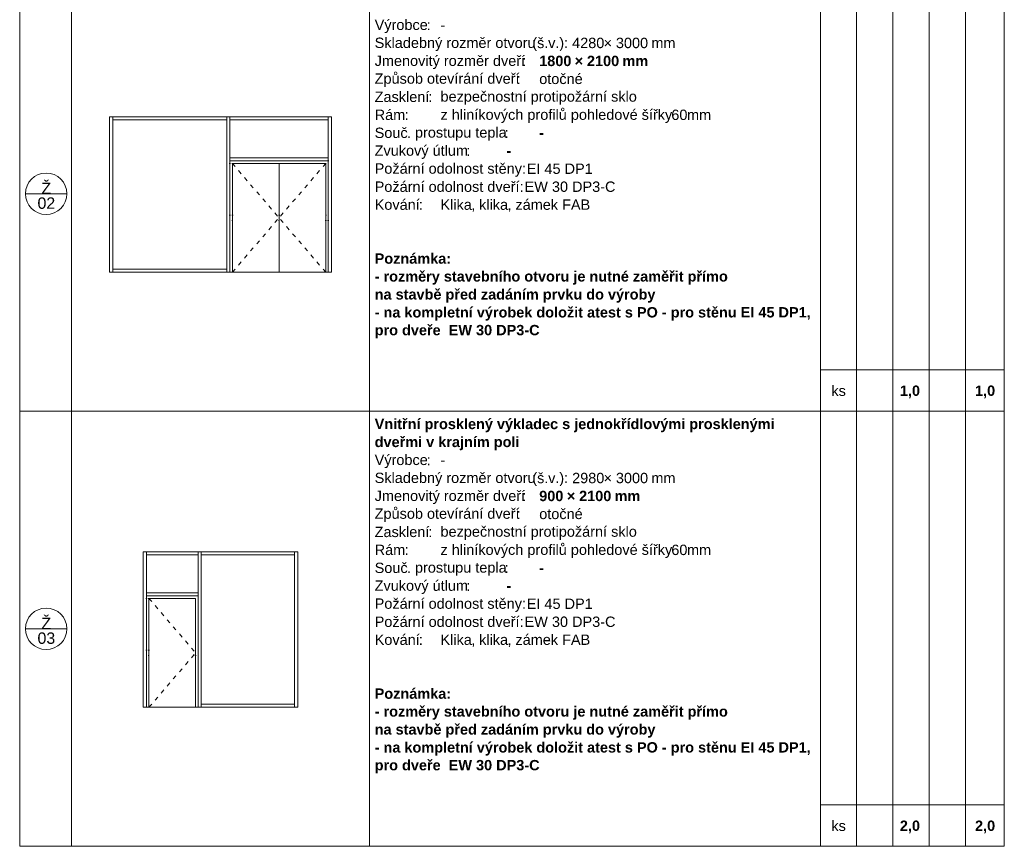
# Model space of a CAD drawing. Header units: millimetres. Extents: x 15381 to 191117, y -190522 to 367005.
# Tile 44 of 71: x 67117 to 86117, y 231728 to 247689. Entities that reach past the tile are written whole.
import ezdxf

# ---------------------------------------------------------------- set-up
doc = ezdxf.new("R2010")
doc.units = ezdxf.units.MM
doc.header["$MEASUREMENT"] = 0
doc.linetypes.add('Astupňová_čárkovaná', pattern=[180, 80, -100])
doc.linetypes.add('Wipeout_Contour', pattern=[1000, 0, -1000])
doc.styles.add('GENEROVANÝ_STYL_1', font='txt')
doc.styles.add('GENEROVANÝ_STYL_2', font='txt')

msp = doc.modelspace()

# ---------------------------------------------------------------- linework, layer by layer
at = {"color": 7, "linetype": 'Continuous', "lineweight": 20}
for p, q in [((67117.4, 259428.2), (67117.4, 231728.2)), ((86117.4, 231728.2), (86117.4, 259428.2)), ((68117.4, 248528.2), (68117.4, 240128.2)), ((73867.4, 248528.2), (73867.4, 240128.2)), ((82567.4, 248528.2), (82567.4, 240128.2)), ((83267.4, 248528.2), (83267.4, 240128.2)), ((83967.4, 248528.2), (83967.4, 240128.2)), ((84667.4, 248528.2), (84667.4, 240128.2)), ((85367.4, 248528.2), (85367.4, 240128.2)), ((68028, 244328.2), (67228, 244328.2)), ((86117.4, 240928.2), (82567.4, 240928.2)), ((86117.4, 240128.2), (67117.4, 240128.2)), ((68117.4, 240128.2), (68117.4, 231728.2)), ((73867.4, 240128.2), (73867.4, 231728.2)), ((82567.4, 240128.2), (82567.4, 231728.2)), ((83267.4, 240128.2), (83267.4, 231728.2)), ((83967.4, 240128.2), (83967.4, 231728.2)), ((84667.4, 240128.2), (84667.4, 231728.2)), ((85367.4, 240128.2), (85367.4, 231728.2)), ((68028, 235928.2), (67228, 235928.2)), ((86117.4, 232528.2), (82567.4, 232528.2)), ((67117.4, 231728.2), (86117.4, 231728.2))]:
    msp.add_line(p, q, dxfattribs=at)
at = {"color": 7, "linetype": 'Continuous', "lineweight": 13}
msp.add_line((71462.5, 234413.2), (71412.5, 234413.2), dxfattribs=at)
at = {"color": 7, "linetype": 'Continuous', "lineweight": 20, "flags": 128}
for points in [[(68852.4, 242813.2), (68912.6, 242813.2), (68912.6, 245813.2), (68852.4, 245813.2)], [(71112.4, 245753.2), (68912.6, 245753.2), (68912.6, 245813.2), (71112.4, 245813.2)], [(73072.4, 245753.2), (71172.4, 245753.2), (71172.4, 245813.2), (73072.4, 245813.2)], [(69562.3, 237353.2), (70562.3, 237353.2), (70562.3, 237413.2), (69562.3, 237413.2)], [(70622.5, 237353.2), (72422.3, 237353.2), (72422.3, 237413.2), (70622.5, 237413.2)], [(72482.5, 234413.2), (72422.3, 234413.2), (72422.3, 237413.2), (72482.5, 237413.2)], [(70622.5, 234413.2), (72422.3, 234413.2), (72422.3, 234473.2), (70622.5, 234473.2)]]:
    msp.add_lwpolyline(points, close=True, dxfattribs=at)
at = {"color": 7, "linetype": 'Continuous', "lineweight": 20}
for centre in [(67628, 244328.2), (67628, 235928.2)]:
    msp.add_circle(centre, 400, dxfattribs=at)

# ---------------------------------------------------------------- texts
at = {"color": 7, "linetype": 'Continuous', "lineweight": 20, "attachment_point": 7}
for s, insert, char_height, style in [('\\A1;{\\pql;\\fArial|b0|i0|c238|p38;Výrobce}', (73967.4, 247429.6), 200, 'GENEROVANÝ_STYL_1'), ('\\A1;{\\pql;\\fArial|b0|i0|c238|p38;:}', (74971.3, 247487.2), 200, 'GENEROVANÝ_STYL_1'), ('\\A1;{\\pql;\\fArial|b0|i0|c238|p38;-}', (75237.4, 247487.2), 200, 'GENEROVANÝ_STYL_1'), ('\\A1;{\\pql;\\fArial|b0|i0|c238|p38;^I}', (75048.1, 247487.2), 200, 'GENEROVANÝ_STYL_1'), ('\\A1;{\\pql;\\fArial|b0|i0|c238|p38;^I}', (75328.8, 247487.2), 200, 'GENEROVANÝ_STYL_1'), ('\\A1;{\\pql;\\fArial|b0|i0|c238|p38;^I}', (75872.4, 247487.2), 200, 'GENEROVANÝ_STYL_1'), ('\\A1;{\\pql;\\fArial|b0|i0|c238|p38;Skladebný rozměr otvoru}', (73967.4, 247082.7), 200, 'GENEROVANÝ_STYL_1'), ('\\A1;{\\pql;\\fArial|b0|i0|c238|p38;(}', (77010.1, 247082.6), 200, 'GENEROVANÝ_STYL_1'), ('\\A1;{\\pql;\\fArial|b0|i0|c238|p38;š}', (77101.6, 247137.2), 200, 'GENEROVANÝ_STYL_1'), ('\\A1;{\\pql;\\fArial|b0|i0|c238|p38;v}', (77315.5, 247140.3), 200, 'GENEROVANÝ_STYL_1'), ('\\A1;{\\pql;\\fArial|b0|i0|c238|p38;.):}', (77452.7, 247082.6), 200, 'GENEROVANÝ_STYL_1'), ('\\A1;{\\pql;\\fArial|b0|i0|c238|p38;4280}', (77777.4, 247137), 200, 'GENEROVANÝ_STYL_1'), ('\\A1;{\\pql;\\fArial|b0|i0|c238|p38;× }', (78384.5, 247140.3), 200, 'GENEROVANÝ_STYL_1'), ('\\A1;{\\pql;\\fArial|b0|i0|c238|p38;3000}', (78622.2, 247136.9), 200, 'GENEROVANÝ_STYL_1'), ('\\A1;{\\pql;\\fArial|b0|i0|c238|p38; mm}', (79229.3, 247140.3), 200, 'GENEROVANÝ_STYL_1'), ('\\A1;{\\pql;\\fArial|b0|i0|c238|p38;.}', (77238.7, 247140.3), 200, 'GENEROVANÝ_STYL_1'), ('\\A1;{\\pql;\\fArial|b1|i0|c238|p38; }', (77697.7, 247071.7), 200, 'GENEROVANÝ_STYL_2'), ('\\A1;{\\pql;\\fArial|b1|i0|c238|p38;^I}', (77774.5, 247140.3), 200, 'GENEROVANÝ_STYL_2'), ('\\A1;{\\pql;\\fArial|b0|i0|c238|p38;Jmenovitý rozměr dveří}', (73967.4, 246735.8), 200, 'GENEROVANÝ_STYL_1'), ('\\A1;{\\pql;\\fArial|b0|i0|c238|p38;:}', (76814.5, 246793.4), 200, 'GENEROVANÝ_STYL_1'), ('\\A1;{\\pql;\\fArial|b1|i0|c238|p38;1800}', (77142.4, 246790), 200, 'GENEROVANÝ_STYL_2'), ('\\A1;{\\pql;\\fArial|b1|i0|c238|p38; × }', (77749.5, 246793.4), 200, 'GENEROVANÝ_STYL_2'), ('\\A1;{\\pql;\\fArial|b1|i0|c238|p38;2100}', (78064, 246790.1), 200, 'GENEROVANÝ_STYL_2'), ('\\A1;{\\pql;\\fArial|b1|i0|c238|p38; mm}', (78671.1, 246793.4), 200, 'GENEROVANÝ_STYL_2'), ('\\A1;{\\pql;\\fArial|b0|i0|c238|p38;Způsob otevírání dveří}', (73967.4, 246392), 200, 'GENEROVANÝ_STYL_1'), ('\\A1;{\\pql;\\fArial|b0|i0|c238|p38;^I}', (76891.3, 246793.4), 200, 'GENEROVANÝ_STYL_1'), ('\\A1;{\\pql;\\fArial|b0|i0|c238|p38;otočné}', (77142.4, 246443.3), 200, 'GENEROVANÝ_STYL_1'), ('\\A1;{\\pql;\\fArial|b0|i0|c238|p38;:}', (76708.4, 246446.5), 200, 'GENEROVANÝ_STYL_1'), ('\\A1;{\\pql;\\fArial|b0|i0|c238|p38;^I}', (76785.2, 246446.5), 200, 'GENEROVANÝ_STYL_1'), ('\\A1;{\\pql;\\fArial|b0|i0|c238|p38;Zasklení}', (73967.4, 246096.4), 200, 'GENEROVANÝ_STYL_1'), ('\\A1;{\\pql;\\fArial|b0|i0|c238|p38;:}', (75002.4, 246099.6), 200, 'GENEROVANÝ_STYL_1'), ('\\A1;{\\pql;\\fArial|b0|i0|c238|p38;bezpečnostní protipožární sklo}', (75237.4, 246045.1), 200, 'GENEROVANÝ_STYL_1'), ('\\A1;{\\pql;\\fArial|b1|i0|c238|p38;^I}', (75156, 246099.6), 200, 'GENEROVANÝ_STYL_2'), ('\\A1;{\\pql;\\fArial|b0|i0|c238|p38;^I}', (78949.4, 246099.6), 200, 'GENEROVANÝ_STYL_1'), ('\\A1;{\\pql;\\fArial|b0|i0|c238|p38;Rám}', (73967.4, 245749.5), 200, 'GENEROVANÝ_STYL_1'), ('\\A1;{\\pql;\\fArial|b0|i0|c238|p38;: }', (74545.2, 245752.6), 200, 'GENEROVANÝ_STYL_1'), ('\\A1;{\\pql;\\fArial|b1|i0|c238|p38; }', (75079.2, 246031), 200, 'GENEROVANÝ_STYL_2'), ('\\A1;{\\pql;\\fArial|b0|i0|c238|p38;z hliníkových profilů pohledové šířky }', (75237.4, 245695), 200, 'GENEROVANÝ_STYL_1'), ('\\A1;{\\pql;\\fArial|b0|i0|c238|p38;60}', (79691.8, 245749.3), 200, 'GENEROVANÝ_STYL_1'), ('\\A1;{\\pql;\\fArial|b0|i0|c238|p38;mm}', (79995.3, 245752.6), 200, 'GENEROVANÝ_STYL_1'), ('\\A1;{\\pql;\\fArial|b0|i0|c238|p38;^I}', (74698.8, 245752.6), 200, 'GENEROVANÝ_STYL_1'), ('\\A1;{\\pql;\\fArial|b0|i0|c238|p38;Souč}', (73967.4, 245402.4), 200, 'GENEROVANÝ_STYL_1'), ('\\A1;{\\pql;\\fArial|b0|i0|c238|p38;prostupu tepla}', (74744.5, 245351.3), 200, 'GENEROVANÝ_STYL_1'), ('\\A1;{\\pql;\\fArial|b0|i0|c238|p38;:}', (76478, 245405.7), 200, 'GENEROVANÝ_STYL_1'), ('\\A1;{\\pql;\\fArial|b1|i0|c238|p38;-}', (77142.4, 245405.7), 200, 'GENEROVANÝ_STYL_2'), ('\\A1;{\\pql;\\fArial|b0|i0|c238|p38;. }', (74590.9, 245405.7), 200, 'GENEROVANÝ_STYL_1'), ('\\A1;{\\pql;\\fArial|b1|i0|c238|p38; }', (76554.8, 245337.1), 200, 'GENEROVANÝ_STYL_2'), ('\\A1;{\\pql;\\fArial|b1|i0|c238|p38;^I}', (76631.6, 245405.7), 200, 'GENEROVANÝ_STYL_2'), ('\\A1;{\\pql;\\fArial|b0|i0|c238|p38;Zvukový útlum}', (73967.4, 245001.2), 200, 'GENEROVANÝ_STYL_1'), ('\\A1;{\\pql;\\fArial|b0|i0|c238|p38;:}', (75733.8, 245058.8), 200, 'GENEROVANÝ_STYL_1'), ('\\A1;{\\pql;\\fArial|b1|i0|c238|p38;-}', (76507.4, 245058.8), 200, 'GENEROVANÝ_STYL_2'), ('\\A1;{\\pql;\\fArial|b1|i0|c238|p38; }', (75810.6, 244990.2), 200, 'GENEROVANÝ_STYL_2'), ('\\A1;{\\pql;\\fArial|b1|i0|c238|p38;^I}', (75887.4, 245058.8), 200, 'GENEROVANÝ_STYL_2'), ('\\A1;{\\pql;\\fArial|b0|i0|c238|p38;Požární odolnost stěny:}', (73967.4, 244654.3), 200, 'GENEROVANÝ_STYL_1'), ('\\A1;{\\pql;\\fArial|b0|i0|c238|p38;EI 45 DP1}', (76902.3, 244708.6), 200, 'GENEROVANÝ_STYL_1'), ('\\A1;{\\pql;\\fArial|b0|i0|c238|p38;Ž}', (67535.4, 244321.8), 220, 'GENEROVANÝ_STYL_1'), ('\\A1;{\\pql;\\fArial|b0|i0|c238|p38;Požární odolnost dveří:}', (73967.4, 244361.8), 200, 'GENEROVANÝ_STYL_1'), ('\\A1;{\\pql;\\fArial|b1|i0|c238|p38; }', (76825.5, 244643.3), 200, 'GENEROVANÝ_STYL_2'), ('\\A1;{\\pql;\\fArial|b0|i0|c238|p38;EW 30 DP3-C}', (76860.2, 244361.5), 200, 'GENEROVANÝ_STYL_1'), ('\\A1;{\\pql;\\fArial|b0|i0|c238|p38;02}', (67461, 244034.5), 220, 'GENEROVANÝ_STYL_1'), ('\\A1;{\\pql;\\fArial|b0|i0|c238|p38;Kování}', (73967.4, 244014.9), 200, 'GENEROVANÝ_STYL_1'), ('\\A1;{\\pql;\\fArial|b0|i0|c238|p38;:}', (74819.5, 244018), 200, 'GENEROVANÝ_STYL_1'), ('\\A1;{\\pql;\\fArial|b0|i0|c238|p38;Klika}', (75237.4, 244014.9), 200, 'GENEROVANÝ_STYL_1'), ('\\A1;{\\pql;\\fArial|b0|i0|c238|p38;klika}', (75983.5, 244014.9), 200, 'GENEROVANÝ_STYL_1'), ('\\A1;{\\pql;\\fArial|b0|i0|c238|p38;zámek FAB}', (76683.8, 244014.9), 200, 'GENEROVANÝ_STYL_1'), ('\\A1;{\\pql;\\fArial|b1|i0|c238|p38; }', (76783.4, 244296.4), 200, 'GENEROVANÝ_STYL_2'), ('\\A1;{\\pql;\\fArial|b1|i0|c238|p38;^I}', (74973.1, 244018), 200, 'GENEROVANÝ_STYL_2'), ('\\A1;{\\pql;\\fArial|b0|i0|c238|p38;, }', (75829.9, 243979.2), 200, 'GENEROVANÝ_STYL_1'), ('\\A1;{\\pql;\\fArial|b0|i0|c238|p38;, }', (76530.2, 243979.2), 200, 'GENEROVANÝ_STYL_1'), ('\\A1;{\\pql;\\fArial|b1|i0|c238|p38; }', (74896.3, 243949.4), 200, 'GENEROVANÝ_STYL_2'), ('\\A1;{\\pql;\\fArial|b1|i0|c238|p38;Poznámka:}', (73967.4, 242974.1), 200, 'GENEROVANÝ_STYL_2'), ('\\A1;{\\pql;\\fArial|b1|i0|c238|p38;- rozměry stavebního otvoru je nutné zaměřit přímo}', (73967.4, 242572.6), 200, 'GENEROVANÝ_STYL_2'), ('\\A1;{\\pql;\\fArial|b1|i0|c238|p38;na stavbě před zadáním prvku do výroby}', (73967.4, 242225.7), 200, 'GENEROVANÝ_STYL_2'), ('\\A1;{\\pql;\\fArial|b1|i0|c238|p38;- na kompletní výrobek doložit atest s PO - pro stěnu EI 45 DP1,}', (73967.4, 241878.8), 200, 'GENEROVANÝ_STYL_2'), ('\\A1;{\\pql;\\fArial|b1|i0|c238|p38;pro dveře  EW 30 DP3-C}', (73967.4, 241535.4), 200, 'GENEROVANÝ_STYL_2'), ('\\A1;{\\pql;\\fArial|b0|i0|c238|p38;ks}', (82780.3, 240420.8), 200, 'GENEROVANÝ_STYL_1'), ('\\A1;{\\pql;\\fArial|b1|i0|c238|p38;1,0}', (84102.2, 240380.6), 200, 'GENEROVANÝ_STYL_2'), ('\\A1;{\\pql;\\fArial|b1|i0|c238|p38;1,0}', (85552.2, 240380.6), 200, 'GENEROVANÝ_STYL_2'), ('\\A1;{\\pql;\\fArial|b1|i0|c238|p38;Vnitřní prosklený výkladec s jednokřídlovými prosklenými}', (73967.4, 239723.3), 200, 'GENEROVANÝ_STYL_2'), ('\\A1;{\\pql;\\fArial|b1|i0|c238|p38;dveřmi v krajním poli}', (73967.4, 239376.4), 200, 'GENEROVANÝ_STYL_2'), ('\\A1;{\\pql;\\fArial|b0|i0|c238|p38;Výrobce}', (73967.4, 239029.6), 200, 'GENEROVANÝ_STYL_1'), ('\\A1;{\\pql;\\fArial|b0|i0|c238|p38;:}', (74971.3, 239087.2), 200, 'GENEROVANÝ_STYL_1'), ('\\A1;{\\pql;\\fArial|b0|i0|c238|p38;^I}', (75048.1, 239087.2), 200, 'GENEROVANÝ_STYL_1'), ('\\A1;{\\pql;\\fArial|b0|i0|c238|p38;-}', (75237.4, 239087.2), 200, 'GENEROVANÝ_STYL_1'), ('\\A1;{\\pql;\\fArial|b0|i0|c238|p38;^I}', (75328.8, 239087.2), 200, 'GENEROVANÝ_STYL_1'), ('\\A1;{\\pql;\\fArial|b0|i0|c238|p38;^I}', (75872.4, 239087.2), 200, 'GENEROVANÝ_STYL_1'), ('\\A1;{\\pql;\\fArial|b0|i0|c238|p38;Skladebný rozměr otvoru}', (73967.4, 238682.7), 200, 'GENEROVANÝ_STYL_1'), ('\\A1;{\\pql;\\fArial|b0|i0|c238|p38;(}', (77010.1, 238682.6), 200, 'GENEROVANÝ_STYL_1'), ('\\A1;{\\pql;\\fArial|b0|i0|c238|p38;š}', (77101.6, 238737.2), 200, 'GENEROVANÝ_STYL_1'), ('\\A1;{\\pql;\\fArial|b0|i0|c238|p38;v}', (77315.5, 238740.3), 200, 'GENEROVANÝ_STYL_1'), ('\\A1;{\\pql;\\fArial|b0|i0|c238|p38;.):}', (77452.7, 238682.6), 200, 'GENEROVANÝ_STYL_1'), ('\\A1;{\\pql;\\fArial|b0|i0|c238|p38;2980}', (77777.4, 238737), 200, 'GENEROVANÝ_STYL_1'), ('\\A1;{\\pql;\\fArial|b0|i0|c238|p38;× }', (78384.5, 238740.3), 200, 'GENEROVANÝ_STYL_1'), ('\\A1;{\\pql;\\fArial|b0|i0|c238|p38;3000}', (78622.2, 238736.9), 200, 'GENEROVANÝ_STYL_1'), ('\\A1;{\\pql;\\fArial|b0|i0|c238|p38; mm}', (79229.3, 238740.3), 200, 'GENEROVANÝ_STYL_1'), ('\\A1;{\\pql;\\fArial|b0|i0|c238|p38;.}', (77238.7, 238740.3), 200, 'GENEROVANÝ_STYL_1'), ('\\A1;{\\pql;\\fArial|b1|i0|c238|p38; }', (77697.7, 238671.7), 200, 'GENEROVANÝ_STYL_2'), ('\\A1;{\\pql;\\fArial|b1|i0|c238|p38;^I}', (77774.5, 238740.3), 200, 'GENEROVANÝ_STYL_2'), ('\\A1;{\\pql;\\fArial|b0|i0|c238|p38;Jmenovitý rozměr dveří}', (73967.4, 238335.8), 200, 'GENEROVANÝ_STYL_1'), ('\\A1;{\\pql;\\fArial|b0|i0|c238|p38;:}', (76814.5, 238393.4), 200, 'GENEROVANÝ_STYL_1'), ('\\A1;{\\pql;\\fArial|b1|i0|c238|p38;900}', (77142.4, 238390), 200, 'GENEROVANÝ_STYL_2'), ('\\A1;{\\pql;\\fArial|b1|i0|c238|p38; × }', (77597.7, 238393.4), 200, 'GENEROVANÝ_STYL_2'), ('\\A1;{\\pql;\\fArial|b1|i0|c238|p38;2100}', (77912.2, 238390.1), 200, 'GENEROVANÝ_STYL_2'), ('\\A1;{\\pql;\\fArial|b1|i0|c238|p38; mm}', (78519.3, 238393.4), 200, 'GENEROVANÝ_STYL_2'), ('\\A1;{\\pql;\\fArial|b0|i0|c238|p38;^I}', (76891.3, 238393.4), 200, 'GENEROVANÝ_STYL_1'), ('\\A1;{\\pql;\\fArial|b0|i0|c238|p38;otočné}', (77142.4, 238043.3), 200, 'GENEROVANÝ_STYL_1'), ('\\A1;{\\pql;\\fArial|b0|i0|c238|p38;Způsob otevírání dveří}', (73967.4, 237992), 200, 'GENEROVANÝ_STYL_1'), ('\\A1;{\\pql;\\fArial|b0|i0|c238|p38;:}', (76708.4, 238046.5), 200, 'GENEROVANÝ_STYL_1'), ('\\A1;{\\pql;\\fArial|b0|i0|c238|p38;Zasklení}', (73967.4, 237696.4), 200, 'GENEROVANÝ_STYL_1'), ('\\A1;{\\pql;\\fArial|b0|i0|c238|p38;bezpečnostní protipožární sklo}', (75237.4, 237645.1), 200, 'GENEROVANÝ_STYL_1'), ('\\A1;{\\pql;\\fArial|b0|i0|c238|p38;^I}', (76785.2, 238046.5), 200, 'GENEROVANÝ_STYL_1'), ('\\A1;{\\pql;\\fArial|b0|i0|c238|p38;:}', (75002.4, 237699.6), 200, 'GENEROVANÝ_STYL_1'), ('\\A1;{\\pql;\\fArial|b1|i0|c238|p38;^I}', (75156, 237699.6), 200, 'GENEROVANÝ_STYL_2'), ('\\A1;{\\pql;\\fArial|b0|i0|c238|p38;^I}', (78949.4, 237699.6), 200, 'GENEROVANÝ_STYL_1'), ('\\A1;{\\pql;\\fArial|b0|i0|c238|p38;Rám}', (73967.4, 237349.5), 200, 'GENEROVANÝ_STYL_1'), ('\\A1;{\\pql;\\fArial|b1|i0|c238|p38; }', (75079.2, 237631), 200, 'GENEROVANÝ_STYL_2'), ('\\A1;{\\pql;\\fArial|b0|i0|c238|p38;z hliníkových profilů pohledové šířky }', (75237.4, 237295), 200, 'GENEROVANÝ_STYL_1'), ('\\A1;{\\pql;\\fArial|b0|i0|c238|p38;60}', (79691.8, 237349.3), 200, 'GENEROVANÝ_STYL_1'), ('\\A1;{\\pql;\\fArial|b0|i0|c238|p38;mm}', (79995.3, 237352.6), 200, 'GENEROVANÝ_STYL_1'), ('\\A1;{\\pql;\\fArial|b0|i0|c238|p38;: }', (74545.2, 237352.6), 200, 'GENEROVANÝ_STYL_1'), ('\\A1;{\\pql;\\fArial|b0|i0|c238|p38;^I}', (74698.8, 237352.6), 200, 'GENEROVANÝ_STYL_1'), ('\\A1;{\\pql;\\fArial|b0|i0|c238|p38;Souč}', (73967.4, 237002.4), 200, 'GENEROVANÝ_STYL_1'), ('\\A1;{\\pql;\\fArial|b0|i0|c238|p38;prostupu tepla}', (74744.5, 236951.3), 200, 'GENEROVANÝ_STYL_1'), ('\\A1;{\\pql;\\fArial|b0|i0|c238|p38;:}', (76478, 237005.7), 200, 'GENEROVANÝ_STYL_1'), ('\\A1;{\\pql;\\fArial|b0|i0|c238|p38;. }', (74590.9, 237005.7), 200, 'GENEROVANÝ_STYL_1'), ('\\A1;{\\pql;\\fArial|b1|i0|c238|p38; }', (76554.8, 236937.1), 200, 'GENEROVANÝ_STYL_2'), ('\\A1;{\\pql;\\fArial|b1|i0|c238|p38;^I}', (76631.6, 237005.7), 200, 'GENEROVANÝ_STYL_2'), ('\\A1;{\\pql;\\fArial|b1|i0|c238|p38;-}', (77142.4, 237005.7), 200, 'GENEROVANÝ_STYL_2'), ('\\A1;{\\pql;\\fArial|b0|i0|c238|p38;Zvukový útlum}', (73967.4, 236601.2), 200, 'GENEROVANÝ_STYL_1'), ('\\A1;{\\pql;\\fArial|b0|i0|c238|p38;:}', (75733.8, 236658.8), 200, 'GENEROVANÝ_STYL_1'), ('\\A1;{\\pql;\\fArial|b1|i0|c238|p38;-}', (76507.4, 236658.8), 200, 'GENEROVANÝ_STYL_2'), ('\\A1;{\\pql;\\fArial|b1|i0|c238|p38; }', (75810.6, 236590.2), 200, 'GENEROVANÝ_STYL_2'), ('\\A1;{\\pql;\\fArial|b1|i0|c238|p38;^I}', (75887.4, 236658.8), 200, 'GENEROVANÝ_STYL_2'), ('\\A1;{\\pql;\\fArial|b0|i0|c238|p38;Požární odolnost stěny:}', (73967.4, 236254.3), 200, 'GENEROVANÝ_STYL_1'), ('\\A1;{\\pql;\\fArial|b0|i0|c238|p38;EI 45 DP1}', (76902.3, 236308.6), 200, 'GENEROVANÝ_STYL_1'), ('\\A1;{\\pql;\\fArial|b0|i0|c238|p38;Ž}', (67535.4, 235921.8), 220, 'GENEROVANÝ_STYL_1'), ('\\A1;{\\pql;\\fArial|b0|i0|c238|p38;Požární odolnost dveří:}', (73967.4, 235961.8), 200, 'GENEROVANÝ_STYL_1'), ('\\A1;{\\pql;\\fArial|b1|i0|c238|p38; }', (76825.5, 236243.3), 200, 'GENEROVANÝ_STYL_2'), ('\\A1;{\\pql;\\fArial|b0|i0|c238|p38;EW 30 DP3-C}', (76860.2, 235961.5), 200, 'GENEROVANÝ_STYL_1'), ('\\A1;{\\pql;\\fArial|b0|i0|c238|p38;03}', (67461, 235634.3), 220, 'GENEROVANÝ_STYL_1'), ('\\A1;{\\pql;\\fArial|b0|i0|c238|p38;Kování}', (73967.4, 235614.9), 200, 'GENEROVANÝ_STYL_1'), ('\\A1;{\\pql;\\fArial|b0|i0|c238|p38;Klika}', (75237.4, 235614.9), 200, 'GENEROVANÝ_STYL_1'), ('\\A1;{\\pql;\\fArial|b0|i0|c238|p38;klika}', (75983.5, 235614.9), 200, 'GENEROVANÝ_STYL_1'), ('\\A1;{\\pql;\\fArial|b0|i0|c238|p38;zámek FAB}', (76683.8, 235614.9), 200, 'GENEROVANÝ_STYL_1'), ('\\A1;{\\pql;\\fArial|b1|i0|c238|p38; }', (76783.4, 235896.4), 200, 'GENEROVANÝ_STYL_2'), ('\\A1;{\\pql;\\fArial|b0|i0|c238|p38;:}', (74819.5, 235618), 200, 'GENEROVANÝ_STYL_1'), ('\\A1;{\\pql;\\fArial|b1|i0|c238|p38;^I}', (74973.1, 235618), 200, 'GENEROVANÝ_STYL_2'), ('\\A1;{\\pql;\\fArial|b0|i0|c238|p38;, }', (75829.9, 235579.2), 200, 'GENEROVANÝ_STYL_1'), ('\\A1;{\\pql;\\fArial|b0|i0|c238|p38;, }', (76530.2, 235579.2), 200, 'GENEROVANÝ_STYL_1'), ('\\A1;{\\pql;\\fArial|b1|i0|c238|p38; }', (74896.3, 235549.4), 200, 'GENEROVANÝ_STYL_2'), ('\\A1;{\\pql;\\fArial|b1|i0|c238|p38;Poznámka:}', (73967.4, 234574.1), 200, 'GENEROVANÝ_STYL_2'), ('\\A1;{\\pql;\\fArial|b1|i0|c238|p38;- rozměry stavebního otvoru je nutné zaměřit přímo}', (73967.4, 234172.6), 200, 'GENEROVANÝ_STYL_2'), ('\\A1;{\\pql;\\fArial|b1|i0|c238|p38;na stavbě před zadáním prvku do výroby}', (73967.4, 233825.7), 200, 'GENEROVANÝ_STYL_2'), ('\\A1;{\\pql;\\fArial|b1|i0|c238|p38;- na kompletní výrobek doložit atest s PO - pro stěnu EI 45 DP1,}', (73967.4, 233478.8), 200, 'GENEROVANÝ_STYL_2'), ('\\A1;{\\pql;\\fArial|b1|i0|c238|p38;pro dveře  EW 30 DP3-C}', (73967.4, 233135.4), 200, 'GENEROVANÝ_STYL_2'), ('\\A1;{\\pql;\\fArial|b0|i0|c238|p38;ks}', (82780.3, 232020.8), 200, 'GENEROVANÝ_STYL_1'), ('\\A1;{\\pql;\\fArial|b1|i0|c238|p38;2,0}', (84102.2, 231980.6), 200, 'GENEROVANÝ_STYL_2'), ('\\A1;{\\pql;\\fArial|b1|i0|c238|p38;2,0}', (85552.2, 231980.6), 200, 'GENEROVANÝ_STYL_2')]:
    msp.add_mtext(s, dxfattribs=dict(at, insert=insert, char_height=char_height, style=style))

# ---------------------------------------------------------------- wipeouts: each hides what was drawn before it
at = {"color": 254, "linetype": 'Wipeout_Contour', "lineweight": 0, "ltscale": 1016176.551905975}
msp.add_wipeout([(71172.4, 242813.2), (71222.4, 242813.2), (71222.4, 244913.2), (71172.4, 244913.2)], dxfattribs=at)
at = {"color": 254, "linetype": 'Wipeout_Contour', "lineweight": 0, "ltscale": 1018275.256414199}
msp.add_wipeout([(73072.4, 242813.2), (73072.4, 244913.2), (73022.4, 244913.2), (73022.4, 242813.2)], dxfattribs=at)
at = {"color": 254, "linetype": 'Wipeout_Contour', "lineweight": 0, "ltscale": 982123.671397}
msp.add_wipeout([(69562.5, 234413.2), (69612.5, 234413.2), (69612.5, 236513.2), (69562.5, 236513.2)], dxfattribs=at)

# ---------------------------------------------------------------- next in the draw order: linework, layer by layer
at = {"color": 254, "linetype": 'Wipeout_Contour', "lineweight": 0, "true_color": 0xe8e8e8}
for p, q in [((71222.4, 244913.2), (71172.4, 244913.2)), ((71172.4, 244913.2), (71172.4, 242813.2)), ((71222.4, 242813.2), (71222.4, 244913.2)), ((73072.4, 244913.2), (73022.4, 244913.2)), ((73022.4, 244913.2), (73022.4, 242813.2)), ((73072.4, 242813.2), (73072.4, 244913.2)), ((71172.4, 242813.2), (71222.4, 242813.2)), ((73022.4, 242813.2), (73072.4, 242813.2)), ((69612.5, 236513.2), (69562.5, 236513.2)), ((69562.5, 236513.2), (69562.5, 234413.2)), ((69612.5, 234413.2), (69612.5, 236513.2)), ((69562.5, 234413.2), (69612.5, 234413.2))]:
    msp.add_line(p, q, dxfattribs=at)
at = {"color": 7, "linetype": 'Continuous', "lineweight": 20, "flags": 128}
msp.add_lwpolyline([(71112.4, 242813.2), (68912.6, 242813.2), (68912.6, 242873.2), (71112.4, 242873.2)], close=True, dxfattribs=at)

# ---------------------------------------------------------------- next in the draw order: wipeouts: each hides what was drawn before it
at = {"color": 254, "linetype": 'Wipeout_Contour', "lineweight": 0, "ltscale": 1021349.693661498}
msp.add_wipeout([(71172.4, 244963.2), (71172.4, 244913.2), (73072.4, 244913.2), (73072.4, 244963.2)], dxfattribs=at)
at = {"color": 254, "linetype": 'Wipeout_Contour', "lineweight": 0, "ltscale": 982665.36977}
msp.add_wipeout([(69612.5, 234413.2), (70512.5, 234413.2), (70512.5, 236513.2), (69612.5, 236513.2)], dxfattribs=at)

# ---------------------------------------------------------------- next in the draw order: linework, layer by layer
at = {"color": 254, "linetype": 'Wipeout_Contour', "lineweight": 0, "true_color": 0xe8e8e8}
for p, q in [((71172.4, 244963.2), (71172.4, 244913.2)), ((73072.4, 244963.2), (71172.4, 244963.2)), ((71172.4, 244913.2), (73072.4, 244913.2)), ((73072.4, 244913.2), (73072.4, 244963.2)), ((70512.5, 236513.2), (69612.5, 236513.2)), ((69612.5, 236513.2), (69612.5, 234413.2)), ((70512.5, 234413.2), (70512.5, 236513.2)), ((69612.5, 234413.2), (70512.5, 234413.2))]:
    msp.add_line(p, q, dxfattribs=at)
at = {"color": 7, "linetype": 'Continuous', "lineweight": 13}
for p, q in [((69562.5, 236513.2), (69562.5, 236563.2)), ((69562.5, 236563.2), (70562.3, 236563.2)), ((69562.5, 234413.2), (69562.5, 236513.2)), ((69612.5, 236513.2), (69612.5, 234413.2)), ((70512.5, 236513.2), (69612.5, 236513.2)), ((70512.5, 234413.2), (70512.5, 236513.2)), ((69612.5, 234413.2), (69562.5, 234413.2)), ((69612.5, 234413.2), (71412.5, 234413.2))]:
    msp.add_line(p, q, dxfattribs=at)
at = {"color": 7, "linetype": 'Astupňová_čárkovaná', "lineweight": 13}
for p in [(69612.5, 236513.2), (69612.5, 234413.2)]:
    msp.add_line(p, (70512.5, 235463.2), dxfattribs=at)
at = {"color": 7, "linetype": 'Continuous', "lineweight": 20, "flags": 128}
for points in [[(69562.5, 234413.2), (69502.3, 234413.2), (69502.3, 237413.2), (69562.5, 237413.2)], [(70622.5, 234413.2), (70562.3, 234413.2), (70562.3, 237413.2), (70622.5, 237413.2)], [(69562.3, 236563.2), (70562.3, 236563.2), (70562.3, 236623.2), (69562.3, 236623.2)]]:
    msp.add_lwpolyline(points, close=True, dxfattribs=at)

# ---------------------------------------------------------------- next in the draw order: wipeouts: each hides what was drawn before it
at = {"color": 254, "linetype": 'Wipeout_Contour', "lineweight": 0, "ltscale": 1016712.143926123}
msp.add_wipeout([(71222.4, 242813.2), (72122.4, 242813.2), (72122.4, 244913.2), (71222.4, 244913.2)], dxfattribs=at)

# ---------------------------------------------------------------- next in the draw order: linework, layer by layer
at = {"color": 7, "linetype": 'Continuous', "lineweight": 13}
for p, q in [((71172.4, 244913.2), (71172.4, 244963.2)), ((71172.4, 242813.2), (71172.4, 244913.2)), ((71222.4, 244913.2), (71222.4, 242813.2)), ((71222.4, 242813.2), (71172.4, 242813.2))]:
    msp.add_line(p, q, dxfattribs=at)
at = {"color": 254, "linetype": 'Wipeout_Contour', "lineweight": 0, "true_color": 0xe8e8e8}
for p, q in [((72122.4, 244913.2), (71222.4, 244913.2)), ((71222.4, 244913.2), (71222.4, 242813.2)), ((72122.4, 242813.2), (72122.4, 244913.2)), ((71222.4, 242813.2), (72122.4, 242813.2))]:
    msp.add_line(p, q, dxfattribs=at)
at = {"color": 7, "linetype": 'Continuous', "lineweight": 20, "flags": 128}
msp.add_lwpolyline([(71112.4, 242813.2), (71172.6, 242813.2), (71172.6, 245813.2), (71112.4, 245813.2)], close=True, dxfattribs=at)

# ---------------------------------------------------------------- next in the draw order: wipeouts: each hides what was drawn before it
at = {"color": 254, "linetype": 'Wipeout_Contour', "lineweight": 0, "ltscale": 1017733.135644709}
msp.add_wipeout([(73022.4, 242813.2), (73022.4, 244913.2), (72122.4, 244913.2), (72122.4, 242813.2)], dxfattribs=at)

# ---------------------------------------------------------------- next in the draw order: linework, layer by layer
at = {"color": 7, "linetype": 'Continuous', "lineweight": 13}
for p, q in [((71172.4, 244963.2), (73072.4, 244963.2)), ((73022.4, 244913.2), (71222.4, 244913.2)), ((72122.4, 242813.2), (72122.4, 244913.2)), ((73022.4, 242813.2), (73022.4, 244913.2)), ((73072.4, 244963.2), (73072.4, 244913.2)), ((73072.4, 244913.2), (73072.4, 242813.2)), ((71222.4, 242813.2), (73022.4, 242813.2)), ((73072.4, 242813.2), (73022.4, 242813.2))]:
    msp.add_line(p, q, dxfattribs=at)
at = {"color": 7, "linetype": 'Astupňová_čárkovaná', "lineweight": 13}
for p in [(71222.4, 244913.2), (73022.4, 244913.2), (71222.4, 242813.2), (73022.4, 242813.2)]:
    msp.add_line(p, (72122.4, 243863.2), dxfattribs=at)
at = {"color": 254, "linetype": 'Wipeout_Contour', "lineweight": 0, "true_color": 0xe8e8e8}
for p, q in [((73022.4, 244913.2), (72122.4, 244913.2)), ((72122.4, 244913.2), (72122.4, 242813.2)), ((73022.4, 242813.2), (73022.4, 244913.2)), ((72122.4, 242813.2), (73022.4, 242813.2))]:
    msp.add_line(p, q, dxfattribs=at)
at = {"color": 7, "linetype": 'Continuous', "lineweight": 20, "flags": 128}
for points in [[(73132.4, 242813.2), (68852.4, 242813.2), (68852.4, 245813.2), (73132.4, 245813.2)], [(73072.2, 242813.2), (73132.4, 242813.2), (73132.4, 245813.2), (73072.2, 245813.2)], [(73072.4, 244963.2), (71172.4, 244963.2), (71172.4, 245023.2), (73072.4, 245023.2)]]:
    msp.add_lwpolyline(points, close=True, dxfattribs=at)

doc.saveas('drawing.dxf')
